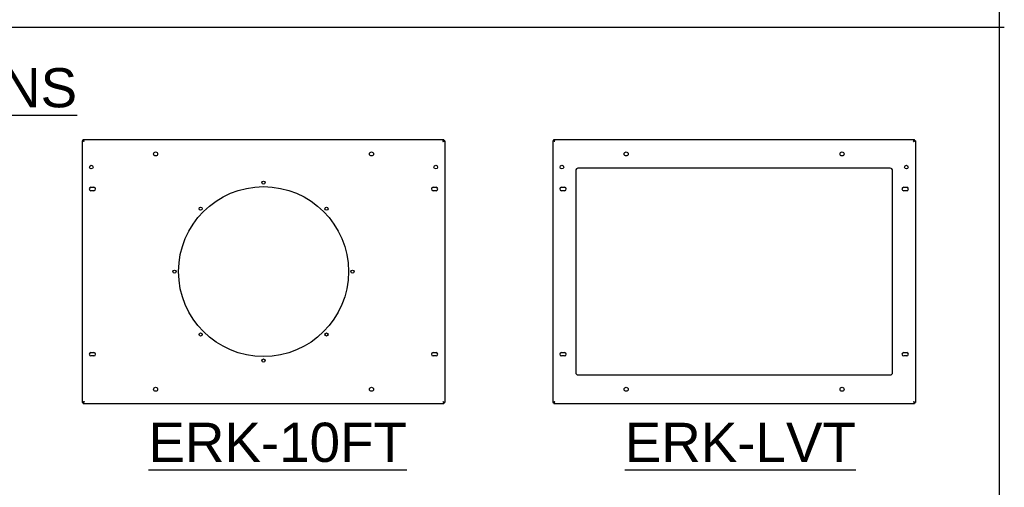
# Model space of a CAD drawing. Header units: inches. Extents: x 6 to 353, y 6 to 228.
# Tile 17 of 256: x 299 to 352, y 40 to 66. Entities that reach past the tile are written whole.
import ezdxf

# ---------------------------------------------------------------- set-up
doc = ezdxf.new("R2010")
doc.units = ezdxf.units.IN
doc.header["$LTSCALE"] = 19.946667
doc.header["$MEASUREMENT"] = 0
doc.layers.get('0').update_dxf_attribs({"linetype": 'CONTINUOUS'})
doc.layers.add('03_ALL_AXES', color=7, linetype='CONTINUOUS')
doc.layers.add('09_ALL_DETAIL_ITEMS', color=7, linetype='CONTINUOUS')
doc.styles.get("Standard").update_dxf_attribs({"font": 'arial.ttf'})

msp = doc.modelspace()

# ---------------------------------------------------------------- linework, layer by layer
at = {"color": 7, "linetype": 'Continuous'}
for p, q in [((352, 10.6667), (352, 228.2667)), ((302.1471, 58.9417), (302.1251, 58.9906)), ((321.7331, 58.9417), (321.7551, 58.9906)), ((327.763, 58.9417), (327.741, 58.9906)), ((347.349, 58.9417), (347.371, 58.9906)), ((302.0651, 58.9306), (302.0651, 44.6756)), ((302.0651, 58.9306), (302.1251, 58.9306)), ((302.114, 58.9085), (302.0651, 58.9306)), ((302.1741, 58.8816), (302.1251, 58.9306)), ((302.1741, 58.8816), (302.1251, 58.9306)), ((321.7061, 58.8816), (321.7331, 58.9417)), ((321.7061, 58.8816), (321.7551, 58.9306)), ((321.7061, 58.8816), (321.7551, 58.9306)), ((321.7061, 58.8816), (321.7662, 58.9086)), ((321.8151, 58.9306), (321.7551, 58.9306)), ((321.7662, 58.9086), (321.8151, 58.9306)), ((321.8151, 58.9306), (321.8151, 44.6756)), ((327.681, 58.9306), (327.681, 44.6756)), ((327.681, 58.9306), (327.741, 58.9306)), ((327.7298, 58.9085), (327.681, 58.9306)), ((327.79, 58.8816), (327.741, 58.9306)), ((327.79, 58.8816), (327.741, 58.9306)), ((347.322, 58.8816), (347.349, 58.9417)), ((347.322, 58.8816), (347.371, 58.9306)), ((347.322, 58.8816), (347.371, 58.9306)), ((347.322, 58.8816), (347.3821, 58.9086)), ((347.431, 58.9306), (347.371, 58.9306)), ((347.3821, 58.9086), (347.431, 58.9306)), ((347.431, 58.9306), (347.431, 44.6756)), ((302.114, 44.6976), (302.0651, 44.6756)), ((302.0651, 44.6756), (302.1251, 44.6756)), ((302.1741, 44.7246), (302.1251, 44.6756)), ((302.1741, 44.7246), (302.1251, 44.6756)), ((302.1251, 44.6756), (302.1251, 44.6156)), ((302.1471, 44.6644), (302.1251, 44.6156)), ((302.1251, 44.6156), (321.7551, 44.6156)), ((321.7061, 44.7246), (321.7551, 44.6756)), ((321.7061, 44.7246), (321.7551, 44.6756)), ((321.7331, 44.6644), (321.7551, 44.6156)), ((321.8151, 44.6756), (321.7551, 44.6756)), ((321.7551, 44.6756), (321.7551, 44.6156)), ((321.7663, 44.6976), (321.8151, 44.6756)), ((327.7298, 44.6976), (327.681, 44.6756)), ((327.681, 44.6756), (327.741, 44.6756)), ((327.79, 44.7246), (327.741, 44.6756)), ((327.79, 44.7246), (327.741, 44.6756)), ((327.741, 44.6756), (327.741, 44.6156)), ((327.763, 44.6644), (327.741, 44.6156)), ((327.741, 44.6156), (347.371, 44.6156)), ((347.322, 44.7246), (347.371, 44.6756)), ((347.322, 44.7246), (347.371, 44.6756)), ((347.349, 44.6644), (347.371, 44.6156)), ((347.431, 44.6756), (347.371, 44.6756)), ((347.371, 44.6756), (347.371, 44.6156)), ((347.3821, 44.6976), (347.431, 44.6756))]:
    msp.add_line(p, q, dxfattribs=at)
for points, knots in [([(302.1741, 58.8816), (302.1689, 58.884), (302.1489, 58.8931), (302.1288, 58.9019), (302.114, 58.9085)], [0, 0, 0, 0, 0.2608324, 1, 1, 1, 1]), ([(302.1741, 58.8816), (302.1717, 58.8867), (302.1625, 58.9067), (302.1538, 58.9269), (302.1471, 58.9417)], [0, 0, 0, 0, 0.2608324, 1, 1, 1, 1]), ([(327.79, 58.8816), (327.7848, 58.884), (327.7648, 58.8931), (327.7446, 58.9019), (327.7298, 58.9085)], [0, 0, 0, 0, 0.2608324, 1, 1, 1, 1]), ([(327.79, 58.8816), (327.7875, 58.8867), (327.7784, 58.9067), (327.7697, 58.9269), (327.763, 58.9417)], [0, 0, 0, 0, 0.2608324, 1, 1, 1, 1]), ([(302.1741, 44.7246), (302.1689, 44.7221), (302.1489, 44.713), (302.1288, 44.7042), (302.114, 44.6976)], [0, 0, 0, 0, 0.2608324, 1, 1, 1, 1]), ([(302.1741, 44.7246), (302.1717, 44.7194), (302.1625, 44.6994), (302.1538, 44.6792), (302.1471, 44.6644)], [0, 0, 0, 0, 0.2608324, 1, 1, 1, 1]), ([(321.7061, 44.7246), (321.7113, 44.7221), (321.7313, 44.713), (321.7514, 44.7042), (321.7663, 44.6976)], [0, 0, 0, 0, 0.260834, 1, 1, 1, 1]), ([(321.7061, 44.7246), (321.7085, 44.7194), (321.7177, 44.6994), (321.7264, 44.6792), (321.7331, 44.6644)], [0, 0, 0, 0, 0.260834, 1, 1, 1, 1]), ([(327.79, 44.7246), (327.7848, 44.7221), (327.7648, 44.713), (327.7446, 44.7042), (327.7298, 44.6976)], [0, 0, 0, 0, 0.2608324, 1, 1, 1, 1]), ([(327.79, 44.7246), (327.7875, 44.7194), (327.7784, 44.6994), (327.7697, 44.6792), (327.763, 44.6644)], [0, 0, 0, 0, 0.2608324, 1, 1, 1, 1]), ([(347.322, 44.7246), (347.3244, 44.7194), (347.3335, 44.6994), (347.3423, 44.6792), (347.349, 44.6644)], [0, 0, 0, 0, 0.260834, 1, 1, 1, 1]), ([(347.322, 44.7246), (347.3272, 44.7221), (347.3472, 44.713), (347.3673, 44.7042), (347.3821, 44.6976)], [0, 0, 0, 0, 0.260834, 1, 1, 1, 1])]:
    msp.add_open_spline(points, degree=3, knots=knots, dxfattribs=at)
at = {"layer": '03_ALL_AXES', "color": 7, "linetype": 'Continuous'}
for p, q in [((302.1251, 58.9306), (302.1251, 58.9906)), ((302.1251, 58.9906), (321.7551, 58.9906)), ((321.7551, 58.9306), (321.7551, 58.9906)), ((327.741, 58.9306), (327.741, 58.9906)), ((327.741, 58.9906), (347.371, 58.9906)), ((347.371, 58.9306), (347.371, 58.9906)), ((346.056, 57.4281), (329.056, 57.4281)), ((328.931, 57.3031), (328.931, 46.3031)), ((346.181, 46.3031), (346.181, 57.3031)), ((302.5461, 56.3971), (302.7081, 56.3971)), ((321.1721, 56.3971), (321.3341, 56.3971)), ((328.162, 56.3971), (328.324, 56.3971)), ((346.788, 56.3971), (346.95, 56.3971)), ((302.7081, 56.2091), (302.5461, 56.2091)), ((321.3341, 56.2091), (321.1721, 56.2091)), ((328.324, 56.2091), (328.162, 56.2091)), ((346.95, 56.2091), (346.788, 56.2091)), ((302.5461, 47.3971), (302.7081, 47.3971)), ((302.7081, 47.2091), (302.5461, 47.2091)), ((321.1721, 47.3971), (321.3341, 47.3971)), ((321.3341, 47.2091), (321.1721, 47.2091)), ((328.162, 47.3971), (328.324, 47.3971)), ((328.324, 47.2091), (328.162, 47.2091)), ((346.788, 47.3971), (346.95, 47.3971)), ((346.95, 47.2091), (346.788, 47.2091)), ((329.056, 46.1781), (346.056, 46.1781))]:
    msp.add_line(p, q, dxfattribs=at)
for centre, radius in [((306.0651, 58.2091), 0.111), ((317.8151, 58.2091), 0.111), ((331.681, 58.2091), 0.111), ((343.431, 58.2091), 0.111), ((302.5651, 57.4906), 0.099), ((321.3151, 57.4906), 0.099), ((328.181, 57.4906), 0.099), ((346.931, 57.4906), 0.099), ((311.9401, 51.8031), 4.625), ((311.9401, 56.6471), 0.0855), ((308.5149, 55.2283), 0.0855), ((315.3653, 55.2283), 0.0855), ((307.0961, 51.8031), 0.0855), ((316.7841, 51.8031), 0.0855), ((308.5149, 48.3778), 0.0855), ((315.3653, 48.3778), 0.0855), ((311.9401, 46.9591), 0.0855), ((306.0651, 45.3971), 0.111), ((317.8151, 45.3971), 0.111), ((331.681, 45.3971), 0.111), ((343.431, 45.3971), 0.111)]:
    msp.add_circle(centre, radius, dxfattribs=at)
for centre, radius, start, end in [((329.056, 57.3031), 0.125, 90, 180), ((346.056, 57.3031), 0.125, 0, 90), ((302.5461, 56.3031), 0.094, 90, 270), ((302.7081, 56.3031), 0.094, 270, 90), ((321.1721, 56.3031), 0.094, 90, 270), ((321.3341, 56.3031), 0.094, 270, 90), ((328.162, 56.3031), 0.094, 90, 270), ((328.324, 56.3031), 0.094, 270, 90), ((346.788, 56.3031), 0.094, 90, 270), ((346.95, 56.3031), 0.094, 270, 90), ((302.5461, 47.3031), 0.094, 90, 270), ((302.7081, 47.3031), 0.094, 270, 90), ((321.1721, 47.3031), 0.094, 90, 270), ((321.3341, 47.3031), 0.094, 270, 90), ((328.162, 47.3031), 0.094, 90, 270), ((328.324, 47.3031), 0.094, 270, 90), ((346.788, 47.3031), 0.094, 90, 270), ((346.95, 47.3031), 0.094, 270, 90), ((329.056, 46.3031), 0.125, 180, 270), ((346.056, 46.3031), 0.125, 270, 360)]:
    msp.add_arc(centre, radius, start, end, dxfattribs=at)
at = {"layer": '09_ALL_DETAIL_ITEMS', "color": 7, "linetype": 'Continuous'}
msp.add_line((352.2636, 65.1022), (227.0076, 65.1022), dxfattribs=at)

# ---------------------------------------------------------------- texts
for s, height, p in [('%%uERK TOP OPTIONS', 2.133333, (274.4738, 60.7482)), ('%%uERK-10FT', 2.133333, (305.6719, 41.4424)), ('%%uERK-LVT', 2.13333, (331.6021, 41.4392))]:
    msp.add_text(s, height=height, dxfattribs=at).set_placement(p)

doc.saveas('drawing.dxf')
